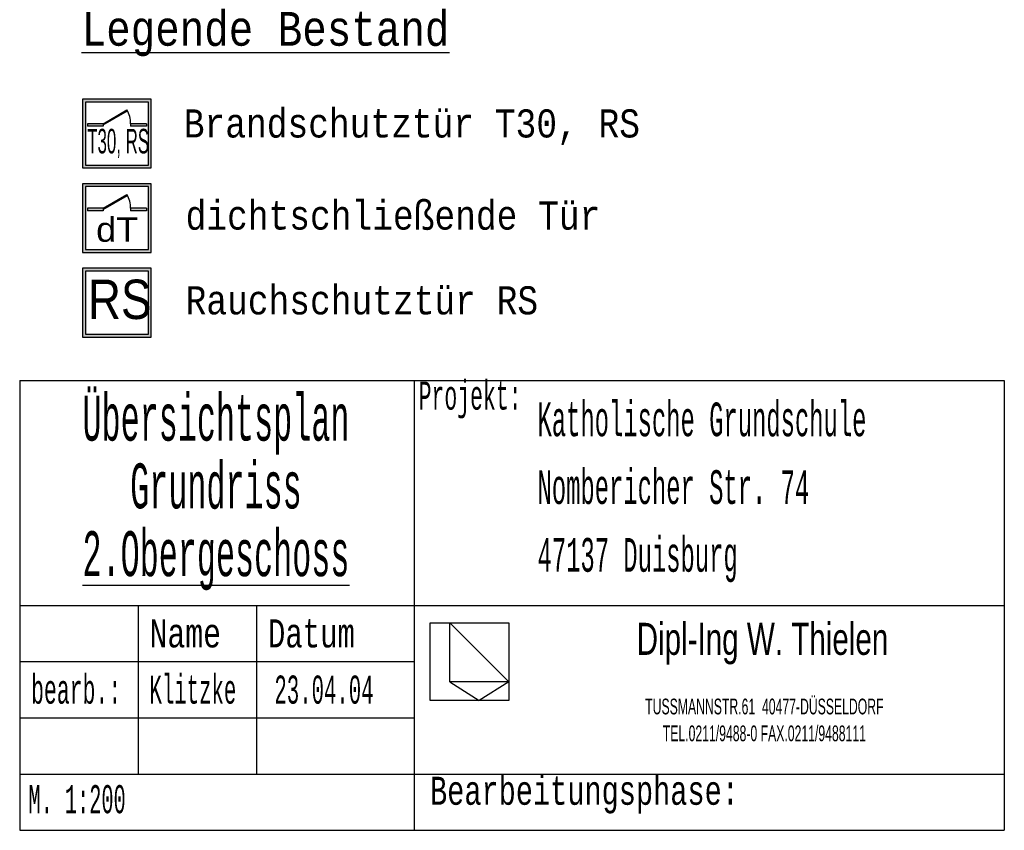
# Model space of a CAD drawing. Header units: metres. Extents: x -10.5 to 20.8, y -9 to 19.2.
# Tile 5 of 22: x -5.3581 to -5.2706, y -5.0678 to -4.9958. Entities that reach past the tile are written whole.
import ezdxf

# ---------------------------------------------------------------- set-up
doc = ezdxf.new("R2010")
doc.units = ezdxf.units.M
doc.linetypes.add('AUSGEZOGEN', pattern=[0])
doc.layers.add('XR$4$STANDARD', color=7, linetype='Continuous', lineweight=25)
doc.layers.add('XR$4$WAENDE', color=7, linetype='Continuous', lineweight=13)
doc.styles.add('ARIAL', font='ARIAL.TTF')
doc.styles.add('LUCIDACONSOLE', font='LUCON.TTF')

msp = doc.modelspace()

# ---------------------------------------------------------------- hatches: boundary and pattern name
at = {"layer": 'XR$4$STANDARD', "linetype": 'AUSGEZOGEN', "lineweight": 140}
h = msp.add_hatch(color=0, dxfattribs=at)
h.paths.add_polyline_path([(-5.346397, -5.002816), (-5.352522, -5.002816), (-5.352522, -5.008941), (-5.346397, -5.008941)])
h.paths.add_polyline_path([(-5.352259, -5.003078), (-5.346659, -5.003078), (-5.346659, -5.008678), (-5.352259, -5.008678)], flags=16)
for points in [[(-5.350684, -5.005003), (-5.350684, -5.005114), (-5.348515, -5.003861), (-5.348563, -5.003778)], [(-5.350684, -5.005222), (-5.350684, -5.005003), (-5.352084, -5.005003), (-5.352084, -5.005222)], [(-5.346834, -5.005222), (-5.346834, -5.005003), (-5.348234, -5.005003), (-5.348234, -5.005222)], [(-5.350684, -5.012527), (-5.350684, -5.012637), (-5.348515, -5.011385), (-5.348563, -5.011302)], [(-5.350684, -5.012746), (-5.350684, -5.012527), (-5.352084, -5.012527), (-5.352084, -5.012746)], [(-5.346834, -5.012746), (-5.346834, -5.012527), (-5.348234, -5.012527), (-5.348234, -5.012746)]]:
    msp.add_hatch(color=0, dxfattribs=at).paths.add_polyline_path(points)
h = msp.add_hatch(color=0, dxfattribs=at)
h.paths.add_polyline_path([(-5.346397, -5.010339), (-5.352522, -5.010339), (-5.352522, -5.016464), (-5.346397, -5.016464)])
h.paths.add_polyline_path([(-5.352259, -5.010602), (-5.346659, -5.010602), (-5.346659, -5.016202), (-5.352259, -5.016202)], flags=16)
h = msp.add_hatch(color=0, dxfattribs=at)
h.paths.add_polyline_path([(-5.346397, -5.017863), (-5.352522, -5.017863), (-5.352522, -5.023988), (-5.346397, -5.023988)])
h.paths.add_polyline_path([(-5.352259, -5.018126), (-5.346659, -5.018126), (-5.346659, -5.023726), (-5.352259, -5.023726)], flags=16)

# ---------------------------------------------------------------- linework, layer by layer
at = {"layer": 'XR$4$STANDARD', "color": 0, "linetype": 'AUSGEZOGEN', "lineweight": 25}
for p, q in [((-5.346397, -5.002816), (-5.352522, -5.002816)), ((-5.352522, -5.002816), (-5.352522, -5.008941)), ((-5.346659, -5.003078), (-5.352259, -5.003078)), ((-5.352259, -5.003078), (-5.352259, -5.008678)), ((-5.346659, -5.008678), (-5.346659, -5.003078)), ((-5.346397, -5.008941), (-5.346397, -5.002816)), ((-5.352522, -5.008941), (-5.346397, -5.008941)), ((-5.352259, -5.008678), (-5.346659, -5.008678)), ((-5.346397, -5.010339), (-5.352522, -5.010339)), ((-5.352522, -5.010339), (-5.352522, -5.016464)), ((-5.346659, -5.010602), (-5.352259, -5.010602)), ((-5.352259, -5.010602), (-5.352259, -5.016202)), ((-5.346659, -5.016202), (-5.346659, -5.010602)), ((-5.346397, -5.016464), (-5.346397, -5.010339)), ((-5.352259, -5.016202), (-5.346659, -5.016202)), ((-5.352522, -5.016464), (-5.346397, -5.016464)), ((-5.346397, -5.017863), (-5.352522, -5.017863)), ((-5.352522, -5.017863), (-5.352522, -5.023988)), ((-5.346397, -5.023988), (-5.346397, -5.017863)), ((-5.346659, -5.018126), (-5.352259, -5.018126)), ((-5.352259, -5.018126), (-5.352259, -5.023726)), ((-5.346659, -5.023726), (-5.346659, -5.018126)), ((-5.352522, -5.023988), (-5.346397, -5.023988)), ((-5.352259, -5.023726), (-5.346659, -5.023726)), ((-5.358095, -5.027836), (-5.270595, -5.027836)), ((-5.323046, -5.027836), (-5.323046, -5.067836)), ((-5.358095, -5.047836), (-5.270595, -5.047836)), ((-5.34757, -5.047836), (-5.34757, -5.062836)), ((-5.337044, -5.047836), (-5.337044, -5.062836)), ((-5.32163, -5.049382), (-5.32163, -5.049382)), ((-5.32163, -5.049382), (-5.32163, -5.049382)), ((-5.32163, -5.049382), (-5.314631, -5.049382)), ((-5.32163, -5.056291), (-5.32163, -5.049382)), ((-5.314631, -5.049382), (-5.314631, -5.049382)), ((-5.314631, -5.049382), (-5.314631, -5.049382)), ((-5.314631, -5.049382), (-5.314631, -5.056291)), ((-5.358095, -5.052836), (-5.323046, -5.052836)), ((-5.314631, -5.056291), (-5.32163, -5.056291)), ((-5.358095, -5.057836), (-5.323046, -5.057836)), ((-5.358095, -5.062836), (-5.270595, -5.062836))]:
    msp.add_line(p, q, dxfattribs=at)
at = {"layer": 'XR$4$STANDARD', "color": 1, "linetype": 'AUSGEZOGEN', "lineweight": 25}
for p, q in [((-5.350684, -5.005003), (-5.348563, -5.003778)), ((-5.350684, -5.005114), (-5.348515, -5.003861)), ((-5.350684, -5.005003), (-5.352084, -5.005003)), ((-5.352084, -5.005003), (-5.352084, -5.005222)), ((-5.350684, -5.005222), (-5.352084, -5.005222)), ((-5.350684, -5.005003), (-5.350684, -5.005222)), ((-5.346834, -5.005003), (-5.348234, -5.005003)), ((-5.348234, -5.005003), (-5.348234, -5.005222)), ((-5.346834, -5.005222), (-5.348234, -5.005222)), ((-5.346834, -5.005003), (-5.346834, -5.005222)), ((-5.350684, -5.012527), (-5.348563, -5.011302)), ((-5.350684, -5.012637), (-5.348515, -5.011385)), ((-5.350684, -5.012527), (-5.352084, -5.012527)), ((-5.352084, -5.012527), (-5.352084, -5.012746)), ((-5.350684, -5.012746), (-5.352084, -5.012746)), ((-5.350684, -5.012527), (-5.350684, -5.012746)), ((-5.346834, -5.012527), (-5.348234, -5.012527)), ((-5.348234, -5.012527), (-5.348234, -5.012746)), ((-5.346834, -5.012746), (-5.348234, -5.012746)), ((-5.346834, -5.012527), (-5.346834, -5.012746)), ((-5.358095, -5.027836), (-5.358095, -5.067836)), ((-5.270595, -5.027836), (-5.270595, -5.067836)), ((-5.319881, -5.054628), (-5.319881, -5.049382)), ((-5.319881, -5.054628), (-5.317256, -5.056291)), ((-5.358095, -5.067836), (-5.270595, -5.067836))]:
    msp.add_line(p, q, dxfattribs=at)
at = {"layer": 'XR$4$STANDARD', "color": 2, "linetype": 'AUSGEZOGEN', "lineweight": 25}
for p, q in [((-5.319881, -5.049382), (-5.314631, -5.054628)), ((-5.314631, -5.054628), (-5.319881, -5.054628)), ((-5.314631, -5.054628), (-5.317256, -5.056291))]:
    msp.add_line(p, q, dxfattribs=at)
at = {"layer": 'XR$4$STANDARD', "color": 1, "linetype": 'AUSGEZOGEN', "lineweight": 25}
for centre in [(-5.350684, -5.005003), (-5.350684, -5.012527)]:
    msp.add_arc(centre, 0.00245, 0, 30, dxfattribs=at)

# ---------------------------------------------------------------- texts
at = {"layer": 'XR$4$STANDARD', "color": 0, "linetype": 'AUSGEZOGEN', "lineweight": 25, "attachment_point": 7}
for s, insert, char_height, width, style in [('{\\L\\fLucida Console|i0|b0;\\H0.003000;\\W0.857143;\\C7;Legende Bestand\\l}\\P', (-5.352591, -4.999012), 0.003, 0.03860463, 'LUCIDACONSOLE'), ('\\W0.87;Brandschutztür\\~T30,\\~RS', (-5.343512, -5.006903), 0.0025, 0.0466602, 'LUCIDACONSOLE'), ('\\W0.49;T30,\\~RS', (-5.352092, -5.008054), 0.0021875, 0.0059275, 'ARIAL'), ('\\W0.87;dichtschließende\\~Tür', (-5.343353, -5.014473), 0.0025, 0.04251628, 'LUCIDACONSOLE'), ('\\W1.05;dT', (-5.351301, -5.015534), 0.0021875, 0.0047225, 'ARIAL'), ('\\W0.83;RS', (-5.352026, -5.022419), 0.0035, 0.00657625, 'ARIAL'), ('\\W0.87;Rauchschutztür\\~RS', (-5.343353, -5.021997), 0.0025, 0.03630661, 'LUCIDACONSOLE'), ('\\W0.54;Projekt:', (-5.322643, -5.031216), 0.0025, 0.01034247, 'LUCIDACONSOLE'), ('\\W0.75;Name', (-5.346558, -5.05161), 0.0025, 0.00769949, 'LUCIDACONSOLE'), ('\\W0.73;Datum', (-5.336032, -5.05161), 0.0025, 0.00937038, 'LUCIDACONSOLE'), ('\\W0.54;bearb.:', (-5.357083, -5.05661), 0.0025, 0.00913685, 'LUCIDACONSOLE'), ('\\W0.52;Klitzke', (-5.346558, -5.05661), 0.0025, 0.00910937, 'LUCIDACONSOLE'), ('\\W0.52;23.04.04', (-5.33546, -5.05661), 0.0025, 0.01031387, 'LUCIDACONSOLE'), ('\\W0.51;M.\\~1:200', (-5.357317, -5.066353), 0.0025, 0.01030795, 'LUCIDACONSOLE'), ('\\W0.72;Bearbeitungsphase:', (-5.32163, -5.066353), 0.0025, 0.03135593, 'LUCIDACONSOLE')]:
    msp.add_mtext(s, dxfattribs=dict(at, insert=insert, char_height=char_height, width=width, style=style))
at = {"layer": 'XR$4$STANDARD', "color": 0, "linetype": 'AUSGEZOGEN', "lineweight": 25, "insert": (-5.340654, -5.029186), "char_height": 0.004, "width": 0.02809099, "attachment_point": 2, "line_spacing_factor": 0.903614, "style": 'LUCIDACONSOLE'}
msp.add_mtext('{\\fLucida Console|i0|b0;\\H0.004000;\\W0.500000;\\C7;Übersichtsplan}\\P{\\fLucida Console|i0|b0;\\H0.004000;\\W0.500000;\\C7;Grundriss}\\P{\\L\\fLucida Console|i0|b0;\\H0.004000;\\W0.500000;\\C7;2.Obergeschoss\\l}\\P', dxfattribs=at)
at = {"layer": 'XR$4$STANDARD', "color": 4, "linetype": 'AUSGEZOGEN', "lineweight": 25, "insert": (-5.292085, -5.05124), "char_height": 0.00285, "width": 0.0344449, "attachment_point": 5}
msp.add_mtext('\\W0.69;Dipl-Ing\\~W.\\~Thielen', dxfattribs=at)
at = {"layer": 'XR$4$STANDARD', "color": 4, "linetype": 'AUSGEZOGEN', "lineweight": 25, "insert": (-5.291918, -5.056125), "char_height": 0.0014, "width": 0.02707253, "attachment_point": 2, "line_spacing_factor": 1.024096}
msp.add_mtext('\\W0.58;TUSSMANNSTR.61\\~\\~40477-DÜSSELDORF\\PTEL.0211/9488-0\\~FAX.0211/9488111', dxfattribs=at)
at = {"layer": 'XR$4$WAENDE', "color": 0, "linetype": 'AUSGEZOGEN', "lineweight": 25, "insert": (-5.312077, -5.029792), "char_height": 0.003, "width": 0.03411183, "attachment_point": 1, "line_spacing_factor": 1.204819, "style": 'LUCIDACONSOLE'}
msp.add_mtext('{\\fLucida Console|i0|b0;\\H0.003000;\\W0.500000;\\C7;Katholische Grundschule}\\P{\\fLucida Console|i0|b0;\\H0.003000;\\W0.500000;\\C7;Nombericher Str. 74}\\P{\\fLucida Console|i0|b0;\\H0.003000;\\W0.500000;\\C7;47137 Duisburg}\\P', dxfattribs=at)

doc.saveas('drawing.dxf')
